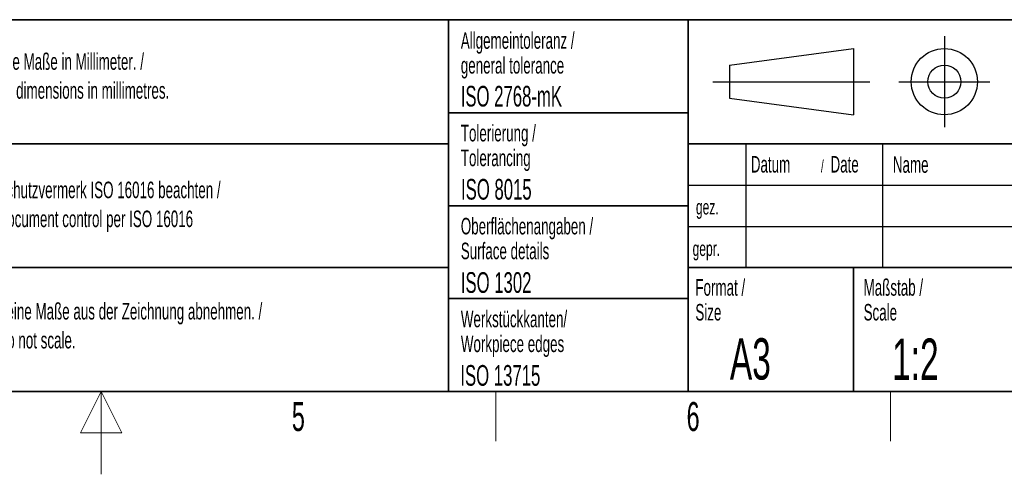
# Paper-space layout 'Blatt5' of a CAD drawing. Header units: millimetres. Extents: x 5 to 418, y 2 to 292.
# Tile 12 of 28: x 207 to 326, y 2 to 57. Entities that reach past the tile are written whole.
import ezdxf

# ---------------------------------------------------------------- set-up
doc = ezdxf.new("R2010")
doc.units = ezdxf.units.MM
doc.layers.add('SLD-0', color=7, linetype='Continuous')
doc.styles.add('SLDTEXTSTYLE1', font='TXT', dxfattribs={"width": 0.605})

# ---------------------------------------------------------------- blocks, each defined once
blk = doc.blocks.new('SW_NOTE_0_78')
at = {"layer": 'SLD-0', "color": 0, "char_height": 2, "attachment_point": 1, "style": 'SLDTEXTSTYLE1'}
for s, insert in [('Alle Maße in Millimeter. /', (0, 2.58)), ('All dimensions in millimetres.', (0, -0.92))]:
    blk.add_mtext(s, dxfattribs=dict(at, insert=insert))
blk = doc.blocks.new('SW_NOTE_0_81')
at = {"layer": 'SLD-0', "color": 0, "char_height": 2, "attachment_point": 1, "style": 'SLDTEXTSTYLE1'}
for s, insert in [('Keine Maße aus der Zeichnung abnehmen. /', (0, 2.58)), ('Do not scale.', (0, -0.92))]:
    blk.add_mtext(s, dxfattribs=dict(at, insert=insert))
blk = doc.blocks.new('SW_NOTE_0_82')
at = {"layer": 'SLD-0', "color": 0, "char_height": 2, "attachment_point": 1, "style": 'SLDTEXTSTYLE1'}
for s, insert in [('Schutzvermerk ISO 16016 beachten /', (0, 2.58)), ('Document control per ISO 16016', (0, -0.92))]:
    blk.add_mtext(s, dxfattribs=dict(at, insert=insert))
blk = doc.blocks.new('SW_NOTE_0_83')
at = {"layer": 'SLD-0', "color": 0, "char_height": 2, "attachment_point": 1, "style": 'SLDTEXTSTYLE1'}
for s, insert in [('Werkstückkanten/', (0, 2.58)), ('Workpiece edges', (0, -0.42))]:
    blk.add_mtext(s, dxfattribs=dict(at, insert=insert))
blk = doc.blocks.new('SW_NOTE_0_84')
at = {"layer": 'SLD-0', "color": 0, "char_height": 2, "attachment_point": 1, "style": 'SLDTEXTSTYLE1'}
for s, insert in [('Oberflächenangaben /', (0, 2.58)), ('Surface details', (0, -0.42))]:
    blk.add_mtext(s, dxfattribs=dict(at, insert=insert))
blk = doc.blocks.new('SW_NOTE_0_85')
at = {"layer": 'SLD-0', "color": 0, "char_height": 2, "attachment_point": 1, "style": 'SLDTEXTSTYLE1'}
for s, insert in [('Tolerierung /', (0, 2.58)), ('Tolerancing', (0, -0.42))]:
    blk.add_mtext(s, dxfattribs=dict(at, insert=insert))
blk = doc.blocks.new('SW_NOTE_0_86')
at = {"layer": 'SLD-0', "color": 0, "char_height": 2, "attachment_point": 1, "style": 'SLDTEXTSTYLE1'}
for s, insert in [('Allgemeintoleranz /', (0, 2.58)), ('general tolerance', (0, -0.42))]:
    blk.add_mtext(s, dxfattribs=dict(at, insert=insert))
blk = doc.blocks.new('SW_NOTE_0_87')
at = {"layer": 'SLD-0', "color": 0, "char_height": 2, "attachment_point": 1, "style": 'SLDTEXTSTYLE1'}
for s, insert in [('Format /', (0, 2.58)), ('Size', (0, -0.42))]:
    blk.add_mtext(s, dxfattribs=dict(at, insert=insert))
blk = doc.blocks.new('SW_NOTE_0_88')
at = {"layer": 'SLD-0', "color": 0, "attachment_point": 1, "style": 'SLDTEXTSTYLE1'}
for s, insert, char_height in [('Datum', (0, 2.58), 2), ('Date', (9.64, 2.58), 2), ('/', (8.48, 2.08), 1.5)]:
    blk.add_mtext(s, dxfattribs=dict(at, insert=insert, char_height=char_height))
blk = doc.blocks.new('SW_NOTE_0_89')
at = {"layer": 'SLD-0', "color": 0, "char_height": 2, "attachment_point": 1, "style": 'SLDTEXTSTYLE1'}
for s, insert in [('Maßstab /', (0, 2.58)), ('Scale', (0, -0.42))]:
    blk.add_mtext(s, dxfattribs=dict(at, insert=insert))

psp = doc.layouts.new('Blatt5')

# ---------------------------------------------------------------- linework, layer by layer
at = {"layer": 'SLD-0', "lineweight": 35}
for p, q in [((135, 57), (408, 57)), ((259, 57), (259, 12)), ((288, 57), (288, 12)), ((259, 45.75), (288, 45.75)), ((202.5, 42), (259, 42)), ((408, 42), (288, 42)), ((259, 34.5), (288, 34.5)), ((202.5, 27), (259, 27)), ((288, 27), (408, 27)), ((308, 27), (308, 12)), ((259, 23.25), (288, 23.25)), ((26, 12), (408, 12)), ((135, 12), (408, 12))]:
    psp.add_line(p, q, dxfattribs=at)
at = {"layer": 'SLD-0'}
for p, q in [((319, 55), (319, 44)), ((293, 51.5), (308, 53.5)), ((308, 53.5), (308, 45.5)), ((293, 51.5), (293, 47.5)), ((291, 49.5), (310, 49.5)), ((313.5, 49.5), (324.5, 49.5)), ((293, 47.5), (308, 45.5)), ((295, 42), (295, 27)), ((311.5, 42), (311.5, 27)), ((288, 37), (408, 37)), ((288, 32), (328, 32))]:
    psp.add_line(p, q, dxfattribs=at)
at = {"layer": 'SLD-0', "lineweight": 18}
for p, q in [((217, 12), (214.5, 7)), ((217, 2), (217, 12)), ((219.5, 7), (217, 12)), ((264.75, 6), (264.75, 12)), ((312.5, 6), (312.5, 12)), ((214.5, 7), (219.5, 7))]:
    psp.add_line(p, q, dxfattribs=at)
at = {"layer": 'SLD-0'}
for radius in [4, 2]:
    psp.add_circle((319, 49.5), radius, dxfattribs=at)

# ---------------------------------------------------------------- block references
for name, p in [('SW_NOTE_0_86', (260.5044, 52.9003)), ('SW_NOTE_0_78', (204.464, 50.3607)), ('SW_NOTE_0_85', (260.5023, 41.7004)), ('SW_NOTE_0_88', (295.5862, 37.9261)), ('SW_NOTE_0_82', (204.464, 34.8277)), ('SW_NOTE_0_84', (260.5028, 30.4451)), ('SW_NOTE_0_87', (288.879, 23.0288)), ('SW_NOTE_0_89', (309.2315, 23.0288)), ('SW_NOTE_0_81', (204.464, 20.1509)), ('SW_NOTE_0_83', (260.5091, 19.2125))]:
    psp.add_blockref(name, p, dxfattribs=at)

# ---------------------------------------------------------------- texts
at = {"layer": 'SLD-0', "style": 'SLDTEXTSTYLE1'}
for s, insert, char_height, attachment_point in [('ISO 2768-mK', (260.4941, 48.9932), 2.5, 1), ('Name', (312.77, 40.4794), 2, 1), ('ISO 8015', (260.5278, 37.733), 2.5, 1), ('gez.', (288.9471, 35.2329), 1.8, 1), ('gepr.', (288.5446, 30.2119), 1.8, 1), ('ISO 1302', (260.5038, 26.453), 2.5, 1), ('A3', (293.0567, 18.4626), 5, 1), ('1:2', (312.6833, 18.4269), 5, 1), ('ISO 13715', (260.4473, 15.216), 2.5, 1), ('5', (240.8527, 10.743), 3.5, 2), ('6', (288.6027, 10.743), 3.5, 2)]:
    psp.add_mtext(s, dxfattribs=dict(at, insert=insert, char_height=char_height, attachment_point=attachment_point))

doc.saveas('drawing.dxf')
